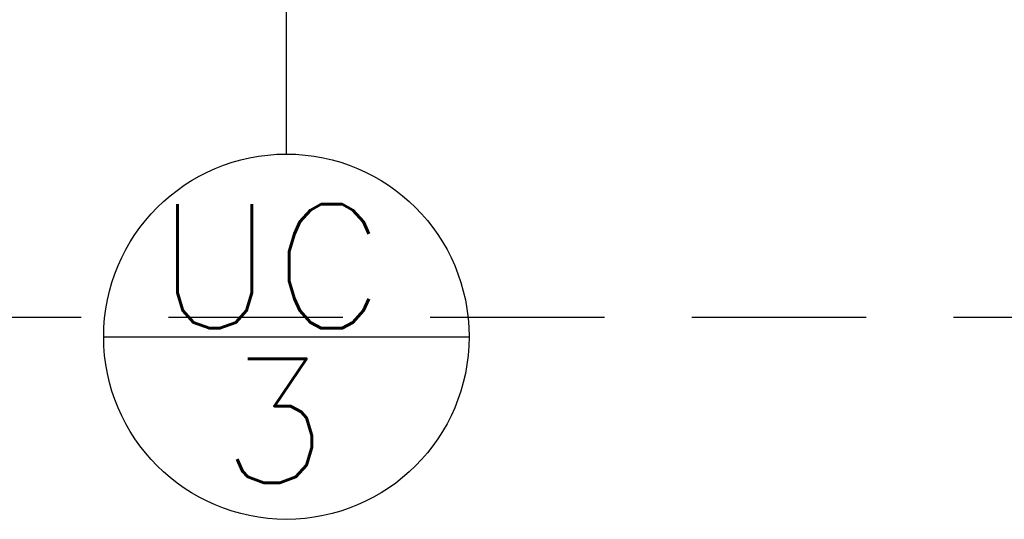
# Model space of a CAD drawing. Extents: x 40.7 to 137.4, y -250.8 to -221.5.
# Tile 149 of 256: x 62.1 to 63.4, y -241 to -240.4. Entities that reach past the tile are written whole.
import ezdxf

# ---------------------------------------------------------------- set-up
doc = ezdxf.new("R2010")
doc.units = 0
doc.header["$MEASUREMENT"] = 0
doc.linetypes.add('HIDDEN', pattern=[0.375, 0.25, -0.125])
doc.layers.add('I-LIN_CHANADA', color=1, linetype='CONTINUOUS')
doc.layers.add('paredes1', color=8, linetype='CONTINUOUS')
doc.layers.add('I-TEXTOS', color=2, linetype='CONTINUOUS', lineweight=25)
doc.styles.add('ROMANS', font='romans')

msp = doc.modelspace()

# ---------------------------------------------------------------- linework, layer by layer
at = {"layer": 'I-LIN_CHANADA'}
for p, q in [((62.4288, -240.5583), (62.4288, -240.2463)), ((62.1932, -240.7939), (62.6643, -240.7939))]:
    msp.add_line(p, q, dxfattribs=at)
msp.add_circle((62.4288, -240.7939), 0.2356, dxfattribs=at)
at = {"layer": 'paredes1', "linetype": 'HIDDEN', "ltscale": 0.9}
msp.add_line((55.5267, -240.7686), (77.9018, -240.7686), dxfattribs=at)

# ---------------------------------------------------------------- texts
at = {"layer": 'I-TEXTOS', "color": 2, "style": 'ROMANS'}
for s, p in [('UC', (62.2609, -240.783)), ('3', (62.3449, -240.9824))]:
    msp.add_text(s, height=0.16, rotation=359.9993, dxfattribs=at).set_placement(p)

doc.saveas('drawing.dxf')
